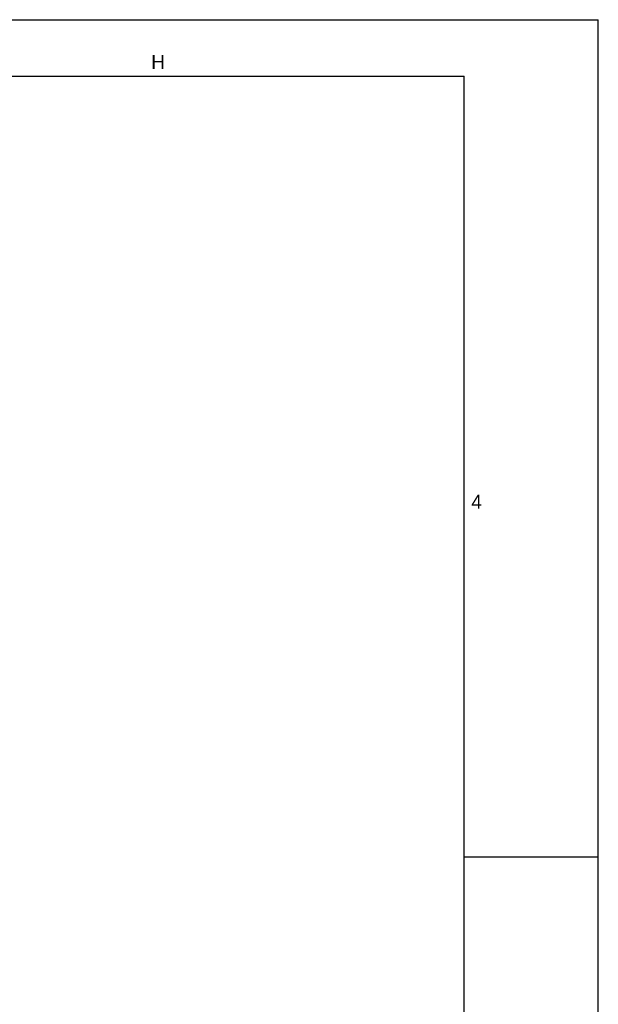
# Model space of a CAD drawing. Header units: millimetres. Extents: x 0 to 841, y 0 to 594.
# Tile 237 of 237: x 738 to 841, y 419 to 594. Entities that reach past the tile are written whole.
import ezdxf

# ---------------------------------------------------------------- set-up
doc = ezdxf.new("R2010")
doc.units = ezdxf.units.MM
doc.header["$LTSCALE"] = 46.255
doc.layers.get('0').update_dxf_attribs({"linetype": 'CONTINUOUS'})
doc.styles.add('TEXTSTYLE_2', font='trium.ttf')

msp = doc.modelspace()

# ---------------------------------------------------------------- linework, layer by layer
at = {"color": 2, "linetype": 'CONTINUOUS'}
for p, q in [((0, 594), (841, 594)), ((841, 0), (841, 594)), ((817.21398, 445.5), (841, 445.5))]:
    msp.add_line(p, q, dxfattribs=at)
at = {"color": 7, "linetype": 'CONTINUOUS'}
for p in [(20, 584), (817.21398, 10)]:
    msp.add_line(p, (817.21398, 584), dxfattribs=at)

# ---------------------------------------------------------------- texts
at = {"color": 2, "linetype": 'CONTINUOUS', "char_height": 2.5, "attachment_point": 2, "line_spacing_factor": 0.9, "style": 'TEXTSTYLE_2'}
for s, insert, width in [('H', (762.93521, 587.75975), 2.5648148), ('4', (819.42038, 509.74914), 1.9166667)]:
    msp.add_mtext(s, dxfattribs=dict(at, insert=insert, width=width))

doc.saveas('drawing.dxf')
